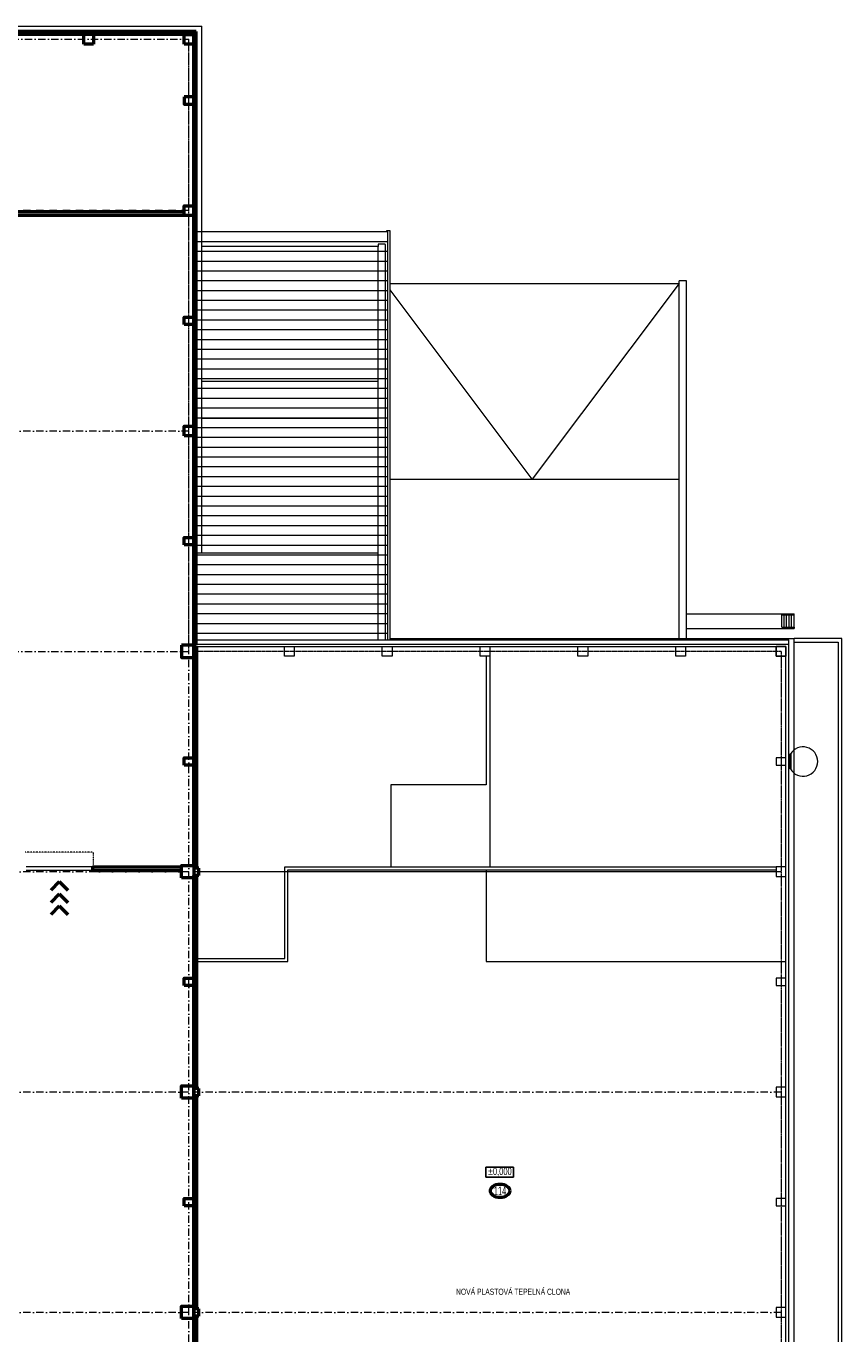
# Model space of a CAD drawing. Header units: millimetres. Extents: x 2886542 to 7567581, y -792623 to 134766.
# Tile 14 of 256: x 3399253 to 3432583, y -502353 to -448626. Entities that reach past the tile are written whole.
import ezdxf

# ---------------------------------------------------------------- set-up
doc = ezdxf.new("R2010")
doc.units = ezdxf.units.MM
for name, pattern in [('Carkovana', [0.21, 0.15, -0.06]), ('Cerchovana', [0.27, 0.15, -0.06, 0, -0.06]), ('Cerchovana 2 tecky', [0.33, 0.15, -0.06, 0, -0.06, 0, -0.06])]:
    doc.linetypes.add(name, pattern=pattern)
for name, color, linetype, lineweight in [('Obecné01', 7, 'Continuous', 13), ('PŮDORYS', 7, 'Continuous', 13), ('SLOUPY_BET_1', 7, 'Continuous', 13), ('Standard', 7, 'Continuous', 25), ('VÝHLED', 7, 'Continuous', 25), ('ŘEZY_1', 7, 'Continuous', 13)]:
    doc.layers.add(name, color=color, linetype=linetype, lineweight=lineweight)
doc.styles.add('ARIALNARROW', font='txt')

# ---------------------------------------------------------------- blocks, each defined once
blk = doc.blocks.new('KOMPLEXNÍ OBJEKT_436')
at = {"layer": 'PŮDORYS', "color": 7, "linetype": 'Continuous', "lineweight": 13}
for p, q in [((675.08, -145.176), (675.007, -145.176)), ((675.007, -145.398), (675.08, -145.398))]:
    blk.add_line(p, q, dxfattribs=at)
blk.add_lwpolyline([(675.086, -145.407), (674.996, -145.407), (674.996, -145.167), (675.086, -145.167)], dxfattribs=at)
for centre, start, end in [((675.077, -145.168), 294.2896, 3.8597), ((675.077, -145.407), 356.1403, 65.7104)]:
    blk.add_arc(centre, 0.0092, start, end, dxfattribs=at)
blk = doc.blocks.new('KOMPLEXNÍ OBJEKT_437')
at = {"layer": 'PŮDORYS', "color": 7, "linetype": 'Continuous', "lineweight": 13}
for p, q in [((675.091, -145.176), (675.165, -145.176)), ((675.165, -145.398), (675.091, -145.398))]:
    blk.add_line(p, q, dxfattribs=at)
blk.add_lwpolyline([(675.086, -145.407), (675.176, -145.407), (675.176, -145.167), (675.086, -145.167)], dxfattribs=at)
for centre, start, end in [((675.095, -145.168), 176.1403, 245.7104), ((675.095, -145.407), 114.2896, 183.8597)]:
    blk.add_arc(centre, 0.0092, start, end, dxfattribs=at)
blk = doc.blocks.new('KOMPLEXNÍ OBJEKT_438')
at = {"layer": 'PŮDORYS', "color": 7, "linetype": 'Continuous', "lineweight": 13}
for p, q in [((675.08, -136.176), (675.007, -136.176)), ((675.007, -136.398), (675.08, -136.398))]:
    blk.add_line(p, q, dxfattribs=at)
blk.add_lwpolyline([(675.086, -136.407), (674.996, -136.407), (674.996, -136.167), (675.086, -136.167)], dxfattribs=at)
for centre, start, end in [((675.077, -136.168), 294.2896, 3.8597), ((675.077, -136.407), 356.1403, 65.7104)]:
    blk.add_arc(centre, 0.0092, start, end, dxfattribs=at)
blk = doc.blocks.new('KOMPLEXNÍ OBJEKT_439')
at = {"layer": 'PŮDORYS', "color": 7, "linetype": 'Continuous', "lineweight": 13}
for p, q in [((675.091, -136.176), (675.165, -136.176)), ((675.165, -136.398), (675.091, -136.398))]:
    blk.add_line(p, q, dxfattribs=at)
blk.add_lwpolyline([(675.086, -136.407), (675.176, -136.407), (675.176, -136.167), (675.086, -136.167)], dxfattribs=at)
for centre, start, end in [((675.095, -136.168), 176.1403, 245.7104), ((675.095, -136.407), 114.2896, 183.8597)]:
    blk.add_arc(centre, 0.0092, start, end, dxfattribs=at)
blk = doc.blocks.new('KOMPLEXNÍ OBJEKT_440')
at = {"layer": 'PŮDORYS', "color": 7, "linetype": 'Continuous', "lineweight": 13}
for p, q in [((675.08, -136.176), (675.007, -136.176)), ((675.007, -136.398), (675.08, -136.398))]:
    blk.add_line(p, q, dxfattribs=at)
blk.add_lwpolyline([(675.086, -136.407), (674.996, -136.407), (674.996, -136.167), (675.086, -136.167)], dxfattribs=at)
for centre, start, end in [((675.077, -136.168), 294.2896, 3.8597), ((675.077, -136.407), 356.1403, 65.7104)]:
    blk.add_arc(centre, 0.0092, start, end, dxfattribs=at)
blk = doc.blocks.new('KOMPLEXNÍ OBJEKT_441')
at = {"layer": 'PŮDORYS', "color": 7, "linetype": 'Continuous', "lineweight": 13}
for p, q in [((675.091, -136.176), (675.165, -136.176)), ((675.165, -136.398), (675.091, -136.398))]:
    blk.add_line(p, q, dxfattribs=at)
blk.add_lwpolyline([(675.086, -136.407), (675.176, -136.407), (675.176, -136.167), (675.086, -136.167)], dxfattribs=at)
for centre, start, end in [((675.095, -136.168), 176.1403, 245.7104), ((675.095, -136.407), 114.2896, 183.8597)]:
    blk.add_arc(centre, 0.0092, start, end, dxfattribs=at)
blk = doc.blocks.new('KOMPLEXNÍ OBJEKT_442')
at = {"layer": 'PŮDORYS', "color": 7, "linetype": 'Continuous', "lineweight": 13}
for p, q in [((675.08, -127.176), (675.007, -127.176)), ((675.007, -127.398), (675.08, -127.398))]:
    blk.add_line(p, q, dxfattribs=at)
blk.add_lwpolyline([(675.086, -127.407), (674.996, -127.407), (674.996, -127.167), (675.086, -127.167)], dxfattribs=at)
for centre, start, end in [((675.077, -127.168), 294.2896, 3.8597), ((675.077, -127.407), 356.1403, 65.7104)]:
    blk.add_arc(centre, 0.0092, start, end, dxfattribs=at)
blk = doc.blocks.new('KOMPLEXNÍ OBJEKT_443')
at = {"layer": 'PŮDORYS', "color": 7, "linetype": 'Continuous', "lineweight": 13}
for p, q in [((675.091, -127.176), (675.165, -127.176)), ((675.165, -127.398), (675.091, -127.398))]:
    blk.add_line(p, q, dxfattribs=at)
blk.add_lwpolyline([(675.086, -127.407), (675.176, -127.407), (675.176, -127.167), (675.086, -127.167)], dxfattribs=at)
for centre, start, end in [((675.095, -127.168), 176.1403, 245.7104), ((675.095, -127.407), 114.2896, 183.8597)]:
    blk.add_arc(centre, 0.0092, start, end, dxfattribs=at)
blk = doc.blocks.new('KOMPLEXNÍ OBJEKT_444')
at = {"layer": 'PŮDORYS', "color": 7, "linetype": 'Continuous', "lineweight": 13}
for p, q in [((675.091, -127.176), (675.165, -127.176)), ((675.165, -127.398), (675.091, -127.398))]:
    blk.add_line(p, q, dxfattribs=at)
blk.add_lwpolyline([(675.086, -127.407), (675.176, -127.407), (675.176, -127.167), (675.086, -127.167)], dxfattribs=at)
for centre, start, end in [((675.095, -127.168), 176.1403, 245.7104), ((675.095, -127.407), 114.2896, 183.8597)]:
    blk.add_arc(centre, 0.0092, start, end, dxfattribs=at)

msp = doc.modelspace()

# ---------------------------------------------------------------- linework, layer by layer
at = {"layer": 'Obecné01', "color": 250, "linetype": 'Continuous', "lineweight": 13}
for p, q in [((3373702.9, -448626.3), (3406432.9, -448626.3)), ((3406432.9, -457026.3), (3406432.9, -448626.3)), ((3414032.9, -457026.3), (3406202.9, -457026.3)), ((3414132.9, -456976.3), (3413982.9, -456976.3)), ((3413982.9, -456976.3), (3413982.9, -457026.3)), ((3414032.9, -473686.3), (3414032.9, -457026.3)), ((3414132.9, -473686.3), (3414132.9, -456976.3)), ((3414032.9, -457426.3), (3406202.9, -457426.3)), ((3414032.9, -457826.3), (3406202.9, -457826.3)), ((3414032.9, -458226.3), (3406202.9, -458226.3)), ((3414032.9, -458626.3), (3406202.9, -458626.3)), ((3414032.9, -459026.3), (3406202.9, -459026.3)), ((3414132.9, -459126.3), (3425932.9, -459126.3)), ((3425932.9, -459126.3), (3419932.9, -467126.3)), ((3425932.9, -473626.3), (3425932.9, -459026.3)), ((3426232.9, -459026.3), (3425932.9, -459026.3)), ((3426232.9, -473626.3), (3426232.9, -459026.3)), ((3414032.9, -459426.3), (3406202.9, -459426.3)), ((3414032.9, -459826.3), (3406202.9, -459826.3)), ((3419932.9, -467126.3), (3414132.9, -459393)), ((3414032.9, -460226.3), (3406202.9, -460226.3)), ((3414032.9, -460626.3), (3406202.9, -460626.3)), ((3414032.9, -461026.3), (3406202.9, -461026.3)), ((3414032.9, -461426.3), (3406202.9, -461426.3)), ((3414032.9, -461826.3), (3406202.9, -461826.3)), ((3414032.9, -462226.3), (3406202.9, -462226.3)), ((3414032.9, -462626.3), (3406202.9, -462626.3)), ((3414032.9, -463026.3), (3406202.9, -463026.3)), ((3414032.9, -463426.3), (3406202.9, -463426.3)), ((3414032.9, -463826.3), (3406202.9, -463826.3)), ((3414032.9, -464226.3), (3406202.9, -464226.3)), ((3414032.9, -464626.3), (3406202.9, -464626.3)), ((3406432.9, -464626.3), (3413632.9, -464626.3)), ((3414032.9, -465026.3), (3406202.9, -465026.3)), ((3414032.9, -465426.3), (3406202.9, -465426.3)), ((3414032.9, -465826.3), (3406202.9, -465826.3)), ((3414032.9, -466226.3), (3406202.9, -466226.3)), ((3414032.9, -466626.3), (3406202.9, -466626.3)), ((3414032.9, -467026.3), (3406202.9, -467026.3)), ((3414032.9, -467426.3), (3406202.9, -467426.3)), ((3414132.9, -467126.3), (3425932.9, -467126.3)), ((3414032.9, -467826.3), (3406202.9, -467826.3)), ((3414032.9, -468226.3), (3406202.9, -468226.3)), ((3414032.9, -468626.3), (3406202.9, -468626.3)), ((3414032.9, -469026.3), (3406202.9, -469026.3)), ((3414032.9, -469426.3), (3406202.9, -469426.3)), ((3414032.9, -469826.3), (3406202.9, -469826.3)), ((3414032.9, -470226.3), (3406202.9, -470226.3)), ((3414032.9, -470626.3), (3406202.9, -470626.3)), ((3414032.9, -471026.3), (3406202.9, -471026.3)), ((3414032.9, -471426.3), (3406202.9, -471426.3)), ((3414032.9, -471826.3), (3406202.9, -471826.3)), ((3414032.9, -472226.3), (3406202.9, -472226.3)), ((3414032.9, -472626.3), (3406202.9, -472626.3)), ((3426232.9, -472626.3), (3430632.9, -472626.3)), ((3430132.9, -472670.1), (3430632.9, -472670)), ((3430132.9, -473170.1), (3430132.9, -472670.1)), ((3430232.9, -473170.1), (3430232.9, -472670.1)), ((3430332.9, -473170.1), (3430332.9, -472670.1)), ((3430432.9, -473170.1), (3430432.9, -472670.1)), ((3430532.9, -473170.1), (3430532.9, -472670.1)), ((3430632.9, -472670), (3430632.9, -472626.3)), ((3430632.9, -473170), (3430632.9, -472670)), ((3414032.9, -473026.3), (3406202.9, -473026.3)), ((3426232.9, -473216.3), (3430632.9, -473216.3)), ((3430132.9, -473170.1), (3430632.9, -473170)), ((3430632.9, -473170), (3430632.9, -473216.3)), ((3414032.9, -473426.3), (3406202.9, -473426.3)), ((3432582.9, -473626.3), (3430632.9, -473626.3)), ((3430632.9, -473776.3), (3432432.9, -473776.3)), ((3432432.9, -473776.3), (3432432.9, -502353.5)), ((3432582.9, -502353.5), (3432582.9, -473626.3))]:
    msp.add_line(p, q, dxfattribs=at)
at = {"layer": 'Obecné01', "color": 250, "linetype": 'Continuous', "lineweight": 25}
for p, q in [((3418033.6, -495225.7), (3418033.6, -495634.4)), ((3419166.3, -495225.7), (3418033.6, -495225.7)), ((3419166.3, -495634.4), (3419166.3, -495225.7)), ((3418033.6, -495634.4), (3419166.3, -495634.4))]:
    msp.add_line(p, q, dxfattribs=at)
at = {"layer": 'Obecné01', "color": 250, "linetype": 'Continuous', "lineweight": 50}
msp.add_ellipse((3418618, -496192.2), major_axis=(396.9, 0), ratio=0.6934461, dxfattribs=at)
at = {"layer": 'PŮDORYS', "color": 250, "linetype": 'Cerchovana', "lineweight": 13, "ltscale": 2000}
for p, q in [((3333302.9, -449156.3), (3405902.9, -449156.3)), ((3405902.9, -456156.3), (3333302.9, -456156.3)), ((3405902.9, -465156.3), (3333302.1, -465156.3)), ((3333302.9, -474156.3), (3405902.9, -474156.3)), ((3405902.9, -502353.5), (3405902.9, -474156.3)), ((3405902.9, -483156.3), (3333302.9, -483156.3)), ((3405902.9, -492156.3), (3333102.9, -492156.3)), ((3430102.9, -492156.3), (3406102.9, -492156.3)), ((3405902.9, -501156.3), (3333102.9, -501156.3)), ((3430102.9, -501156.3), (3406102.9, -501156.3))]:
    msp.add_line(p, q, dxfattribs=at)
at = {"layer": 'PŮDORYS', "color": 250, "linetype": 'Cerchovana', "lineweight": 13}
for p, q in [((3405902.9, -474156.3), (3405902.9, -449156.3)), ((3430102.9, -474156.3), (3406102.9, -474156.3)), ((3430102.9, -474156.3), (3430102.9, -502353.5)), ((3430102.9, -501156.3), (3429902.9, -501156.3))]:
    msp.add_line(p, q, dxfattribs=at)
at = {"layer": 'PŮDORYS', "color": 250, "linetype": 'Carkovana', "lineweight": 13}
for p, q in [((3406432.9, -470126.3), (3406432.9, -457026.3)), ((3413632.9, -457626.3), (3406432.9, -457626.3)), ((3413932.9, -457526.3), (3413632.9, -457526.3)), ((3413632.9, -457526.3), (3413632.9, -457626.3)), ((3413632.9, -473686.3), (3413632.9, -457626.3)), ((3413932.9, -473686.3), (3413932.9, -457526.3)), ((3406432.9, -463126.3), (3413632.9, -463126.3)), ((3406202.9, -470126.3), (3413632.9, -470126.3))]:
    msp.add_line(p, q, dxfattribs=at)
at = {"layer": 'PŮDORYS', "color": 250, "linetype": 'Continuous', "lineweight": 13}
for p, q in [((3406102.9, -473856.3), (3430422.9, -473856.3)), ((3406202.9, -473686.3), (3430422.9, -473686.3)), ((3430422.9, -473856.3), (3430422.9, -473686.3)), ((3430422.9, -502353.5), (3430422.9, -473856.3)), ((3406102.9, -473956.3), (3430302.9, -473956.3)), ((3430302.9, -502353.5), (3430302.9, -473956.3)), ((3430467.9, -478356.4), (3430467.9, -478956.3)), ((3430497.9, -478356.4), (3430467.9, -478356.4)), ((3430497.9, -478356.4), (3430497.9, -478956.3)), ((3430497.9, -478956.3), (3430467.9, -478956.3)), ((3401952.9, -482956.3), (3399252.9, -482956.3)), ((3406222.9, -483006.3), (3406222.9, -483036.3)), ((3406222.9, -483006.3), (3406222.9, -483036.3)), ((3409822.9, -482956.3), (3429902.9, -482956.3)), ((3409822.9, -486706.3), (3409822.9, -482956.3)), ((3401952.9, -483106.3), (3399252.9, -483106.3)), ((3430102.9, -483156.3), (3406102.9, -483156.3)), ((3406108.9, -483262.3), (3406108.9, -483050.4)), ((3406276.9, -483262.3), (3406276.9, -483050.4)), ((3406276.9, -483262.3), (3406276.9, -483050.4)), ((3409942.9, -486826.3), (3409942.9, -483076.3)), ((3409942.9, -483076.3), (3429902.9, -483076.3)), ((3406222.9, -486706.3), (3409822.9, -486706.3)), ((3406222.9, -486826.3), (3409942.9, -486826.3)), ((3406108.9, -492262.3), (3406108.9, -492050.4)), ((3406108.9, -492262.3), (3406108.9, -492050.4)), ((3406222.9, -492006.3), (3406222.9, -492036.3)), ((3406222.9, -492006.3), (3406222.9, -492036.3)), ((3406276.9, -492262.3), (3406276.9, -492050.4)), ((3406276.9, -492262.3), (3406276.9, -492050.4)), ((3406307.9, -501156.3), (3406102.9, -501156.3)), ((3406108.9, -501262.3), (3406108.9, -501050.4)), ((3406222.9, -501006.3), (3406222.9, -501036.3)), ((3406276.9, -501262.3), (3406276.9, -501050.4)), ((3406222.9, -501306.3), (3406222.9, -501276.3))]:
    msp.add_line(p, q, dxfattribs=at)
at = {"layer": 'PŮDORYS', "color": 250, "linetype": 'Carkovana'}
msp.add_line((3406222.9, -473956.3), (3406222.7, -473956.3), dxfattribs=at)
at = {"layer": 'PŮDORYS', "color": 250, "linetype": 'Cerchovana 2 tecky', "lineweight": 13}
for p, q in [((3402002.9, -482356.3), (3399202.9, -482356.3)), ((3402002.9, -482956.3), (3402002.9, -482356.3))]:
    msp.add_line(p, q, dxfattribs=at)
at = {"layer": 'PŮDORYS', "color": 250, "linetype": 'Continuous', "lineweight": 13}
for centre, radius, start, end in [((3431002.6, -478656.4), 600, 210, 150), ((3406114, -483050.4), 5.08, 88.61078, 179.67023), ((3406114, -483262.2), 5.08, 180.32977, 271.38922), ((3406271.9, -483050.4), 5.08, 0.32977, 91.38922), ((3406271.9, -483050.4), 5.08, 0.32977, 91.38922), ((3406271.9, -483262.2), 5.08, 268.61078, 359.67023), ((3406271.9, -483262.2), 5.08, 268.61078, 359.67023), ((3406114, -492050.4), 5.08, 88.61078, 179.67023), ((3406114, -492050.4), 5.08, 88.61078, 179.67023), ((3406271.9, -492050.4), 5.08, 0.32977, 91.38922), ((3406271.9, -492050.4), 5.08, 0.32977, 91.38922), ((3406114, -492262.2), 5.08, 180.32977, 271.38922), ((3406114, -492262.2), 5.08, 180.32977, 271.38922), ((3406271.9, -492262.2), 5.08, 268.61078, 359.67023), ((3406271.9, -492262.2), 5.08, 268.61078, 359.67023), ((3406114, -501050.4), 5.08, 88.61078, 179.67023), ((3406114, -501262.2), 5.08, 180.32977, 271.38922), ((3406271.9, -501050.4), 5.08, 0.32977, 91.38922), ((3406271.9, -501262.2), 5.08, 268.61078, 359.67023)]:
    msp.add_arc(centre, radius, start, end, dxfattribs=at)
at = {"layer": 'SLOUPY_BET_1', "color": 250}
for points in [[(3409802.9, -474356.3), (3409802.9, -473956.3), (3410202.9, -473956.3), (3410202.9, -474356.3), (3409802.9, -474356.3)], [(3413802.9, -474356.3), (3413802.9, -473956.3), (3414202.9, -473956.3), (3414202.9, -474356.3), (3413802.9, -474356.3)], [(3417802.9, -474356.3), (3417802.9, -473956.3), (3418202.9, -473956.3), (3418202.9, -474356.3), (3417802.9, -474356.3)], [(3421802.9, -474356.3), (3421802.9, -473956.3), (3422202.9, -473956.3), (3422202.9, -474356.3), (3421802.9, -474356.3)], [(3425802.9, -474356.3), (3425802.9, -473956.3), (3426202.9, -473956.3), (3426202.9, -474356.3), (3425802.9, -474356.3)], [(3429902.9, -474356.3), (3429902.9, -473956.3), (3430302.9, -473956.3), (3430302.9, -474356.3), (3429902.9, -474356.3)], [(3429902.9, -473956.3), (3429902.9, -474356.3), (3430302.9, -474356.3), (3430302.9, -473956.3), (3429902.9, -473956.3)], [(3429902.9, -478506.3), (3429902.9, -478806.3), (3430302.9, -478806.3), (3430302.9, -478506.3), (3429902.9, -478506.3)], [(3429902.9, -482956.3), (3429902.9, -483356.3), (3430302.9, -483356.3), (3430302.9, -482956.3), (3429902.9, -482956.3)], [(3429902.9, -487506.3), (3429902.9, -487806.3), (3430302.9, -487806.3), (3430302.9, -487506.3), (3429902.9, -487506.3)], [(3429902.9, -491956.3), (3429902.9, -492356.3), (3430302.9, -492356.3), (3430302.9, -491956.3), (3429902.9, -491956.3)], [(3429902.9, -496506.3), (3429902.9, -496806.3), (3430302.9, -496806.3), (3430302.9, -496506.3), (3429902.9, -496506.3)], [(3429902.9, -500956.3), (3429902.9, -501356.3), (3430302.9, -501356.3), (3430302.9, -500956.3), (3429902.9, -500956.3)]]:
    msp.add_lwpolyline(points, close=True, dxfattribs=at)
at = {"layer": 'Standard', "color": 250, "linetype": 'Continuous', "lineweight": 50}
for p, q in [((3406202.9, -448836.3), (3384702.9, -448836.3)), ((3406102.9, -448956.3), (3384702.9, -448956.3)), ((3401602.9, -449356.3), (3401602.9, -448956.3)), ((3402002.9, -448956.3), (3402002.9, -449356.3)), ((3406102.9, -469656.3), (3406102.9, -448956.3)), ((3406202.9, -473906.3), (3406202.9, -448836.3)), ((3402002.9, -449356.3), (3401602.9, -449356.3)), ((3406102.9, -473906.3), (3406102.9, -469656.3)), ((3406102.9, -482906.3), (3406102.9, -473686.3)), ((3406222.9, -483006.3), (3406222.9, -473956.3)), ((3401952.9, -482956.3), (3405602.9, -482956.3)), ((3406307.9, -483006.3), (3406222.9, -483006.3)), ((3406307.9, -483006.3), (3406222.9, -483006.3)), ((3406307.9, -483306.3), (3406307.9, -483006.3)), ((3406307.9, -483306.3), (3406307.9, -483006.3)), ((3401952.9, -483106.3), (3405602.9, -483106.3)), ((3406307.9, -483306.3), (3406102.9, -483306.3)), ((3406102.9, -502353.5), (3406102.9, -483306.3)), ((3406222.9, -492006.3), (3406222.9, -483306.3)), ((3400602.9, -483556.3), (3400249.4, -483909.9)), ((3400602.9, -484056.3), (3400249.4, -484409.9)), ((3400602.9, -483556.3), (3400956.5, -483909.9)), ((3400602.9, -484056.3), (3400956.5, -484409.9)), ((3400602.9, -484556.3), (3400249.4, -484909.9)), ((3400602.9, -484556.3), (3400956.5, -484909.9)), ((3406307.9, -492006.3), (3406222.9, -492006.3)), ((3406307.9, -492006.3), (3406222.9, -492006.3)), ((3406307.9, -492306.3), (3406307.9, -492006.3)), ((3406307.9, -492306.3), (3406307.9, -492006.3)), ((3406222.9, -492306.3), (3406222.9, -492276.3)), ((3406222.9, -492306.3), (3406222.9, -492276.3)), ((3406222.9, -501006.3), (3406222.9, -492306.3)), ((3406307.9, -492306.3), (3406222.9, -492306.3)), ((3406307.9, -492306.3), (3406222.9, -492306.3)), ((3406307.9, -501006.3), (3406222.9, -501006.3)), ((3406307.9, -501306.3), (3406307.9, -501006.3)), ((3406307.9, -501306.3), (3406222.9, -501306.3)), ((3406222.9, -502353.5), (3406222.9, -501306.3))]:
    msp.add_line(p, q, dxfattribs=at)
at = {"layer": 'Standard', "color": 250, "linetype": 'Continuous', "lineweight": 13}
for p, q in [((3401802.8, -448956.3), (3401802.8, -448836.3)), ((3414132.9, -473626.3), (3430632.9, -473626.3)), ((3430632.9, -502353.5), (3430632.9, -473626.3)), ((3418052.9, -474356.3), (3418052.9, -479606.3)), ((3418202.9, -474356.3), (3418202.9, -482956.3)), ((3414152.9, -479606.3), (3414152.9, -482956.3)), ((3418052.9, -479606.3), (3414152.9, -479606.3)), ((3418052.9, -483076.3), (3418052.9, -486826.3)), ((3418052.9, -486826.3), (3430302.9, -486826.3))]:
    msp.add_line(p, q, dxfattribs=at)
at = {"layer": 'Standard', "color": 250, "linetype": 'Continuous', "lineweight": 50}
for points in [[(3405702.9, -449356.3), (3405702.9, -448956.3), (3406102.9, -448956.3), (3406102.9, -449356.3), (3405702.9, -449356.3)], [(3405702.9, -451506.3), (3405702.9, -451806.3), (3406102.9, -451806.3), (3406102.9, -451506.3), (3405702.9, -451506.3)], [(3405702.9, -456356.3), (3405702.9, -455956.3), (3406102.9, -455956.3), (3406102.9, -456356.3), (3405702.9, -456356.3)], [(3405702.9, -460806.3), (3405702.9, -460506.3), (3406102.9, -460506.3), (3406102.9, -460806.3), (3405702.9, -460806.3)], [(3405702.9, -465356.3), (3405702.9, -464956.3), (3406102.9, -464956.3), (3406102.9, -465356.3), (3405702.9, -465356.3)], [(3405702.9, -469806.3), (3405702.9, -469506.3), (3406102.9, -469506.3), (3406102.9, -469806.3), (3405702.9, -469806.3)], [(3405602.9, -473906.3), (3405602.9, -474406.3), (3406102.9, -474406.3), (3406102.9, -473906.3), (3405602.9, -473906.3)], [(3405702.9, -478806.3), (3405702.9, -478506.3), (3406102.9, -478506.3), (3406102.9, -478806.3), (3405702.9, -478806.3)], [(3405602.9, -483406.3), (3405602.9, -482906.3), (3406102.9, -482906.3), (3406102.9, -483406.3), (3405602.9, -483406.3)], [(3405702.9, -487806.3), (3405702.9, -487506.3), (3406102.9, -487506.3), (3406102.9, -487806.3), (3405702.9, -487806.3)], [(3405602.9, -492406.3), (3405602.9, -491906.3), (3406102.9, -491906.3), (3406102.9, -492406.3), (3405602.9, -492406.3)], [(3405702.9, -496806.3), (3405702.9, -496506.3), (3406102.9, -496506.3), (3406102.9, -496806.3), (3405702.9, -496806.3)], [(3405602.9, -501406.3), (3405602.9, -500906.3), (3406102.9, -500906.3), (3406102.9, -501406.3), (3405602.9, -501406.3)]]:
    msp.add_lwpolyline(points, close=True, dxfattribs=at)
at = {"layer": 'VÝHLED', "color": 250, "linetype": 'Continuous', "lineweight": 13}
for p, q in [((3406202.9, -451656.3), (3406102.9, -451656.3)), ((3406202.9, -456156.3), (3406102.9, -456156.3)), ((3406202.9, -460656.3), (3406102.9, -460656.3)), ((3406202.9, -465156.3), (3406102.9, -465156.3)), ((3406202.9, -469656.3), (3406102.9, -469656.3))]:
    msp.add_line(p, q, dxfattribs=at)
at = {"layer": 'ŘEZY_1', "color": 250, "linetype": 'Continuous', "lineweight": 50}
for p, q in [((3405702.9, -456206.3), (3394002.9, -456206.3)), ((3405702.9, -456356.3), (3394002.9, -456356.3)), ((3406202.9, -473906.3), (3406102.9, -473906.3)), ((3401952.9, -482956.3), (3401952.9, -483106.3))]:
    msp.add_line(p, q, dxfattribs=at)

# ---------------------------------------------------------------- block references
at = {"layer": 'PŮDORYS', "color": 250, "linetype": 'Continuous', "lineweight": 13, "xscale": 1000, "yscale": 1000, "zscale": 1000}
for name in ['KOMPLEXNÍ OBJEKT_442', 'KOMPLEXNÍ OBJEKT_438', 'KOMPLEXNÍ OBJEKT_440', 'KOMPLEXNÍ OBJEKT_439', 'KOMPLEXNÍ OBJEKT_441', 'KOMPLEXNÍ OBJEKT_436', 'KOMPLEXNÍ OBJEKT_437']:
    msp.add_blockref(name, (2731107.1, -355868.9), dxfattribs=at)
at = {"layer": 'Standard', "color": 250, "linetype": 'Continuous', "lineweight": 50, "xscale": 1000, "yscale": 1000, "zscale": 1000}
for name in ['KOMPLEXNÍ OBJEKT_443', 'KOMPLEXNÍ OBJEKT_444']:
    msp.add_blockref(name, (2731107.1, -355868.9), dxfattribs=at)

# ---------------------------------------------------------------- texts
at = {"layer": 'Obecné01', "color": 250, "linetype": 'Continuous', "lineweight": 13, "insert": (3418667.8, -493661.2), "char_height": 400, "width": 4507.084, "attachment_point": 2, "line_spacing_factor": 1.204819, "style": 'ARIALNARROW'}
msp.add_mtext('{\\fArial Narrow|i0|b0;\\H0.400000;\\W0.769231;\\C5;SO-17  CHLAZENÝ SKLAD}\\P{\\fArial Narrow|i0|b0;\\H0.400000;\\W0.769231;\\C5;V. ETAPA VÝSTAVBY}\\P', dxfattribs=at)
at = {"layer": 'Obecné01', "color": 250, "linetype": 'Continuous', "lineweight": 25, "insert": (3418607.4, -495422.1), "char_height": 300, "width": 951.163, "attachment_point": 5, "style": 'ARIALNARROW'}
msp.add_mtext('\\W0.78;±0,000', dxfattribs=at)
at = {"layer": 'Obecné01', "color": 250, "linetype": 'Continuous', "lineweight": 50, "insert": (3418618, -496192.2), "char_height": 350, "width": 636.362, "attachment_point": 5, "style": 'ARIALNARROW'}
msp.add_mtext('\\W0.71;114', dxfattribs=at)
at = {"layer": 'Standard', "color": 250, "linetype": 'Continuous', "lineweight": 13, "insert": (3416819.8, -500316.3), "char_height": 250, "width": 3833.363, "attachment_point": 4, "style": 'ARIALNARROW'}
msp.add_mtext('\\W0.77;NOVÁ\\~PLASTOVÁ\\~TEPELNÁ\\~CLONA', dxfattribs=at)

doc.saveas('drawing.dxf')
